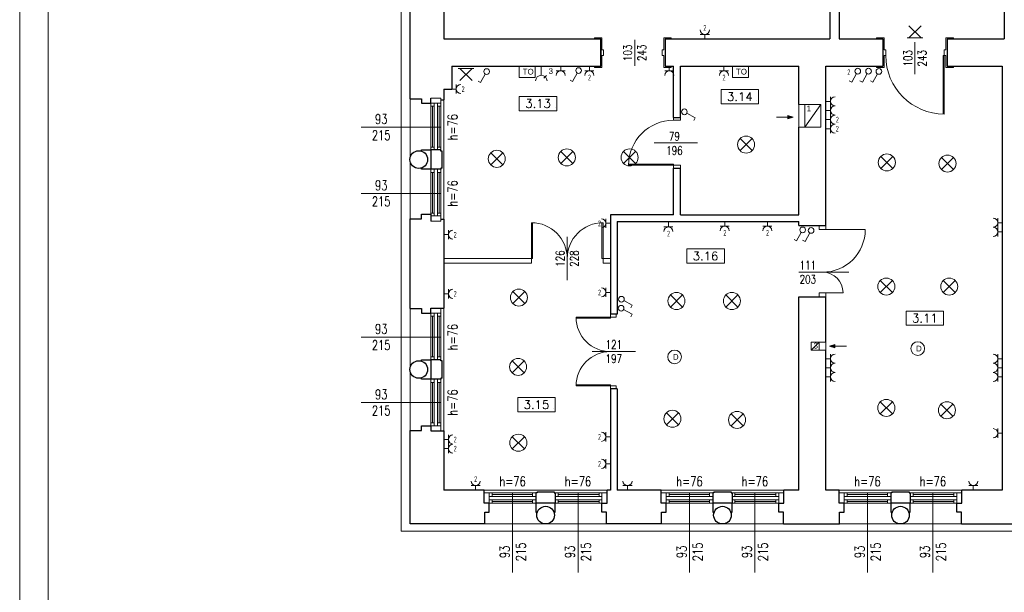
# Model space of a CAD drawing. Header units: millimetres. Extents: x 7052 to 69970, y -1719 to 15326.
# Tile 115 of 160: x 50289 to 52020, y 10726 to 11732. Entities that reach past the tile are written whole.
import ezdxf

# ---------------------------------------------------------------- set-up
doc = ezdxf.new("R2010")
doc.units = ezdxf.units.MM
for name, color, linetype, lineweight in [('m_cienka', 7, 'Continuous', 5), ('m_elektryka', 10, 'Continuous', 5), ('m_stolarka', 7, 'Continuous', 9), ('m_tabela', 7, 'Continuous', 20), ('m_tekst', 7, 'Continuous', 13), ('m_wentylacja', 7, 'Continuous', 5), ('m_widok', 7, 'Continuous', 9), ('m_ściany', 7, 'Continuous', 30)]:
    doc.layers.add(name, color=color, linetype=linetype, lineweight=lineweight)
doc.styles.add('DIM', font='dim', dxfattribs={"width": 0.75})
doc.styles.add('ROMANS', font='Romans.shx', dxfattribs={"height": 0.2})
doc.styles.get("Standard").update_dxf_attribs({"font": 'arial.ttf'})
doc.styles.add('styl1', font='simplex.shx', dxfattribs={"width": 0.75})

# ---------------------------------------------------------------- blocks, each defined once
blk = doc.blocks.new('strz')
at = {"layer": 'm_wentylacja', "ltscale": 2}
h = blk.add_hatch(color=0, dxfattribs=at)
h.paths.add_polyline_path([(0, 9.8), (-2.9, 9.8), (0, 0)])
h.paths.add_polyline_path([(2.9, 9.8), (0, 9.8), (0, 0)])
at = {"layer": 'm_wentylacja', "color": 0, "ltscale": 2}
for p, q in [((0, 0), (0, 29.8)), ((0, 0), (-2.9, 9.8)), ((-2.9, 9.8), (2.9, 9.8)), ((0, 0), (2.9, 9.8))]:
    blk.add_line(p, q, dxfattribs=at)
blk = doc.blocks.new('oprawa ścienna')
at = {"layer": 'm_elektryka', "color": 0}
for p, q in [((10.6, 10.6), (-10.6, -10.6)), ((-10.6, 10.6), (10.6, -10.6))]:
    blk.add_line(p, q, dxfattribs=at)
at = {"layer": 'm_elektryka', "color": 0, "ltscale": 0.4}
blk.add_line((10.6, 13.6), (10.6, -13.6), dxfattribs=at)
blk = doc.blocks.new('oświetlenie')
at = {"layer": 'm_elektryka', "color": 0}
for p, q in [((10.6, 10.6), (-10.6, -10.6)), ((-10.6, 10.6), (10.6, -10.6))]:
    blk.add_line(p, q, dxfattribs=at)
blk = doc.blocks.new('właczn ik pojedynczy')
at = {"layer": 'm_elektryka', "color": 0}
for p in [(-12.4, 12.7), (0, 0)]:
    blk.add_line(p, (-14.8, 8.3), dxfattribs=at)
blk.add_circle((4.4, -2.4), 5, dxfattribs=at)
blk = doc.blocks.new('gniazdo z u')
at = {"layer": 'm_elektryka', "color": 0}
for p, q in [((-20, -10), (0, -10)), ((-10, -20), (-10, -10))]:
    blk.add_line(p, q, dxfattribs=at)
blk.add_arc((-10, 0), 10, 180, 0, dxfattribs=at)

msp = doc.modelspace()

# ---------------------------------------------------------------- linework, layer by layer
at = {"layer": 'm_cienka', "ltscale": 2}
for p, q in [((51370.2, 11696.9), (51370.2, 11650.8)), ((51862.9, 11692.4), (51862.9, 11636.2)), ((51480.5, 11515.8), (51404.4, 11515.8)), ((51251.4, 11350.4), (51251.4, 11274.2)), ((51658.4, 11288.3), (51746.6, 11288.3)), ((51371.5, 11148.8), (51295.4, 11148.8))]:
    msp.add_line(p, q, dxfattribs=at)
at = {"layer": 'm_cienka'}
for p, q in [((51521.9, 11609.4), (51521.9, 11584.4)), ((51587.9, 11609.4), (51521.9, 11609.4)), ((51587.9, 11584.4), (51587.9, 11609.4)), ((51167.1, 11597.2), (51167.1, 11572.2)), ((51233.1, 11597.2), (51167.1, 11597.2)), ((51233.1, 11572.2), (51233.1, 11597.2)), ((51521.9, 11584.4), (51587.9, 11584.4)), ((51167.1, 11572.2), (51233.1, 11572.2)), ((51461.7, 11329.3), (51461.7, 11304.3)), ((51527.7, 11329.3), (51461.7, 11329.3)), ((51527.7, 11304.3), (51527.7, 11329.3)), ((51461.7, 11304.3), (51527.7, 11304.3)), ((51847.2, 11220), (51847.2, 11195)), ((51913.2, 11220), (51847.2, 11220)), ((51913.2, 11195), (51913.2, 11220)), ((51847.2, 11195), (51913.2, 11195)), ((51164.3, 11068), (51164.3, 11043)), ((51230.3, 11068), (51164.3, 11068)), ((51230.3, 11043), (51230.3, 11068)), ((51164.3, 11043), (51230.3, 11043))]:
    msp.add_line(p, q, dxfattribs=at)
at = {"layer": 'm_cienka', "ltscale": 3}
for p, q in [((51029.4, 11543.3), (50889.4, 11543.3)), ((51029.4, 11426.8), (50889.4, 11426.8)), ((51029.4, 11174.3), (50889.4, 11174.3)), ((51029.4, 11059.3), (50889.4, 11059.3)), ((51155.4, 10900.3), (51155.4, 10760.3)), ((51270.4, 10900.3), (51270.4, 10760.3)), ((51466.4, 10900.3), (51466.4, 10760.3)), ((51581.4, 10900.3), (51581.4, 10760.3)), ((51779.4, 10900.3), (51779.4, 10760.3)), ((51894.4, 10900.3), (51894.4, 10760.3))]:
    msp.add_line(p, q, dxfattribs=at)
at = {"layer": 'm_cienka', "ltscale": 2}
msp.add_lwpolyline([(51983.3, 13739.9), (50959.4, 13739.9), (50959.4, 12542.9), (50848.4, 12542.9), (50848.4, 12031.9), (50959.5, 12031.9), (50959.4, 10833), (50974.4, 10833), (52094.4, 10832.9), (52094.4, 11283.9), (53780.4, 11283.9), (53780.4, 11247), (54277.4, 11247)], dxfattribs=at)
at = {"layer": 'm_elektryka'}
for p, q in [((51194.9, 11650.3), (51166.9, 11650.3)), ((51166.9, 11650.3), (51166.9, 11630.3)), ((51194.9, 11630.3), (51194.9, 11650.3)), ((51569.9, 11650.3), (51541.9, 11650.3)), ((51541.9, 11650.3), (51541.9, 11630.3)), ((51569.9, 11630.3), (51569.9, 11650.3)), ((51166.9, 11630.3), (51194.9, 11630.3)), ((51541.9, 11630.3), (51569.9, 11630.3))]:
    msp.add_line(p, q, dxfattribs=at)
at = {"layer": 'm_elektryka', "ltscale": 3}
for p, q in [((51205.9, 11634.4), (51205.9, 11650.3)), ((51210.5, 11629.3), (51214.9, 11634.3))]:
    msp.add_line(p, q, dxfattribs=at)
at = {"layer": 'm_elektryka', "ltscale": 2}
for centre in [(51565.9, 11512.6), (51127.6, 11487.6), (51250.7, 11490.1), (51361.1, 11490.1), (51813.4, 11481.3), (51920, 11479.3), (51812.5, 11263.1), (51923.1, 11263.1), (51166.4, 11243.7), (51443.5, 11237.7), (51541, 11237.7), (51165.1, 11121.9), (51812.5, 11049.8), (51436.4, 11030.7), (51919.1, 11045.7), (51550, 11028.7), (51165.5, 10988.6)]:
    msp.add_circle(centre, 15, dxfattribs=at)
at = {"layer": 'm_elektryka'}
for centre in [(51440.2, 11139.4), (51867.7, 11154)]:
    msp.add_circle(centre, 12, dxfattribs=at)
at = {"layer": 'm_elektryka', "ltscale": 3}
msp.add_arc((51205.9, 11624.4), 10, 0, 180, dxfattribs=at)
at = {"layer": 'm_stolarka'}
for p, q in [((51312.4, 11700.3), (51299.4, 11700.3)), ((51299.4, 11700.3), (51299.4, 11698.3)), ((51312.4, 11679.3), (51312.4, 11700.3)), ((51421.4, 11679.3), (51421.4, 11700.3)), ((51421.4, 11700.3), (51434.4, 11700.3)), ((51434.4, 11700.3), (51434.4, 11698.3)), ((51808.4, 11700.3), (51795.4, 11700.3)), ((51795.4, 11700.3), (51795.4, 11698.3)), ((51808.4, 11679.3), (51808.4, 11700.3)), ((51917.4, 11679.3), (51917.4, 11700.3)), ((51917.4, 11700.3), (51930.4, 11700.3)), ((51930.4, 11700.3), (51930.4, 11698.3)), ((51315.4, 11679.3), (51312.4, 11679.3)), ((51315.4, 11669.3), (51312.4, 11669.3)), ((51312.4, 11669.3), (51312.4, 11648.3)), ((51315.4, 11679.3), (51315.4, 11669.3)), ((51315.4, 11669.3), (51315.4, 11669.3)), ((51418.4, 11679.3), (51418.4, 11669.3)), ((51418.4, 11679.3), (51421.4, 11679.3)), ((51418.4, 11669.3), (51421.4, 11669.3)), ((51421.4, 11669.3), (51421.4, 11648.3)), ((51811.4, 11679.3), (51808.4, 11679.3)), ((51811.4, 11669.3), (51808.4, 11669.3)), ((51808.4, 11669.3), (51808.4, 11648.3)), ((51811.4, 11679.3), (51811.4, 11669.3)), ((51811.4, 11669.3), (51811.4, 11669.3)), ((51912.4, 11669.3), (51912.4, 11566.3)), ((51912.4, 11669.3), (51914.4, 11669.3)), ((51914.4, 11679.3), (51914.4, 11669.3)), ((51914.4, 11679.3), (51917.4, 11679.3)), ((51914.4, 11669.3), (51917.4, 11669.3)), ((51914.4, 11669.3), (51914.4, 11566.3)), ((51917.4, 11669.3), (51917.4, 11648.3)), ((51299.4, 11648.3), (51299.4, 11650.3)), ((51312.4, 11648.3), (51299.4, 11648.3)), ((51421.4, 11648.3), (51434.4, 11648.3)), ((51434.4, 11648.3), (51434.4, 11650.3)), ((51795.4, 11648.3), (51795.4, 11650.3)), ((51808.4, 11648.3), (51795.4, 11648.3)), ((51917.4, 11648.3), (51930.4, 11648.3)), ((51930.4, 11648.3), (51930.4, 11650.3)), ((51011.4, 11585.3), (51011.4, 11503.3)), ((51017.4, 11585.3), (51017.4, 11503.3)), ((51023.4, 11585.3), (51023.4, 11503.3)), ((51029.4, 11585.3), (51029.4, 11503.3)), ((51584.7, 11590.1), (51584.7, 11590.1)), ((51017.4, 11580.3), (51011.4, 11580.3)), ((51014.4, 11508.3), (51014.4, 11580.3)), ((51023.4, 11580.3), (51029.4, 11580.3)), ((51026.4, 11580.3), (51026.4, 11508.3)), ((51230, 11577.9), (51230, 11577.9)), ((51914.4, 11566.3), (51914.4, 11566.3)), ((51438.4, 11555.3), (51438.4, 11555.3)), ((51017.4, 11508.3), (51011.4, 11508.3)), ((51023.4, 11508.3), (51029.4, 11508.3)), ((51438.4, 11478.3), (51359.4, 11478.3)), ((51438.4, 11478.3), (51438.4, 11476.3)), ((51011.4, 11469.3), (51011.4, 11384.3)), ((51017.4, 11463.4), (51011.4, 11463.4)), ((51014.4, 11392.3), (51014.4, 11463.4)), ((51017.4, 11469.3), (51017.4, 11387.3)), ((51023.4, 11469.3), (51023.4, 11387.3)), ((51023.4, 11463.4), (51029.4, 11463.4)), ((51026.4, 11463.4), (51026.4, 11392.3)), ((51029.4, 11469.3), (51029.4, 11384.3)), ((51438.4, 11476.3), (51359.4, 11476.3)), ((51359.4, 11476.3), (51359.4, 11476.3)), ((51017.4, 11392.3), (51011.4, 11392.3)), ((51023.4, 11392.3), (51029.4, 11392.3)), ((51188.4, 11312.3), (51188.4, 11375.3)), ((51188.4, 11375.3), (51188.4, 11375.3)), ((51190.4, 11312.3), (51190.4, 11375.3)), ((51312.4, 11375.3), (51312.4, 11312.3)), ((51314.4, 11375.3), (51314.4, 11375.3)), ((51314.4, 11375.3), (51314.4, 11312.3)), ((51188.4, 11312.3), (51034.4, 11312.3)), ((51188.4, 11304.3), (51188.4, 11312.3)), ((51190.4, 11312.3), (51188.4, 11312.3)), ((51251.4, 11312.3), (51251.4, 11312.3)), ((51251.4, 11312.3), (51251.4, 11312.3)), ((51312.4, 11312.3), (51314.4, 11312.3)), ((51327.4, 11312.3), (51314.4, 11312.3)), ((51314.4, 11304.3), (51314.4, 11312.3)), ((51524.5, 11310), (51524.5, 11310)), ((51188.4, 11304.3), (51034.4, 11304.3)), ((51327.4, 11304.3), (51314.4, 11304.3)), ((51011.4, 11216.3), (51011.4, 11134.3)), ((51017.4, 11211.3), (51011.4, 11211.3)), ((51014.4, 11139.3), (51014.4, 11211.3)), ((51017.4, 11216.3), (51017.4, 11134.3)), ((51023.4, 11216.3), (51023.4, 11134.3)), ((51023.4, 11211.3), (51029.4, 11211.3)), ((51026.4, 11211.3), (51026.4, 11139.3)), ((51029.4, 11216.3), (51029.4, 11134.3)), ((51327.4, 11209.3), (51266.9, 11209.3)), ((51266.9, 11209.3), (51266.9, 11209.3)), ((51327.4, 11207.3), (51266.9, 11207.3)), ((51327.4, 11207.3), (51327.4, 11209.3)), ((51910.1, 11200.7), (51910.1, 11200.7)), ((51017.4, 11139.3), (51011.4, 11139.3)), ((51023.4, 11139.3), (51029.4, 11139.3)), ((51327.4, 11148.8), (51327.4, 11148.8)), ((51011.4, 11100.3), (51011.4, 11018.3)), ((51017.4, 11100.3), (51017.4, 11018.3)), ((51023.4, 11100.3), (51023.4, 11018.3)), ((51029.4, 11100.3), (51029.4, 11018.3)), ((51017.4, 11094.4), (51011.4, 11094.4)), ((51014.4, 11023.3), (51014.4, 11094.4)), ((51023.4, 11094.4), (51029.4, 11094.4)), ((51026.4, 11094.4), (51026.4, 11023.3)), ((51327.4, 11090.3), (51266.9, 11090.3)), ((51327.4, 11088.3), (51266.9, 11088.3)), ((51266.9, 11088.3), (51266.9, 11088.3)), ((51327.4, 11088.3), (51327.4, 11090.3)), ((51227.1, 11048.7), (51227.1, 11048.7)), ((51017.4, 11023.3), (51011.4, 11023.3)), ((51023.4, 11023.3), (51029.4, 11023.3)), ((51196.4, 10900.3), (51114.4, 10900.3)), ((51196.4, 10894.3), (51114.4, 10894.3)), ((51119.4, 10894.3), (51119.4, 10900.3)), ((51190.5, 10897.3), (51119.4, 10897.3)), ((51190.5, 10894.3), (51190.5, 10900.3)), ((51312.4, 10900.3), (51230.4, 10900.3)), ((51312.4, 10894.3), (51230.4, 10894.3)), ((51235.4, 10894.3), (51235.4, 10900.3)), ((51307.4, 10897.3), (51235.4, 10897.3)), ((51307.4, 10894.3), (51307.4, 10900.3)), ((51507.4, 10900.3), (51425.4, 10900.3)), ((51507.4, 10894.3), (51425.4, 10894.3)), ((51430.4, 10894.3), (51430.4, 10900.3)), ((51501.5, 10897.3), (51430.4, 10897.3)), ((51501.5, 10894.3), (51501.5, 10900.3)), ((51623.4, 10900.3), (51541.4, 10900.3)), ((51623.4, 10894.3), (51541.4, 10894.3)), ((51546.4, 10894.3), (51546.4, 10900.3)), ((51618.4, 10897.3), (51546.4, 10897.3)), ((51618.4, 10894.3), (51618.4, 10900.3)), ((51820.4, 10900.3), (51738.4, 10900.3)), ((51820.4, 10894.3), (51738.4, 10894.3)), ((51743.4, 10894.3), (51743.4, 10900.3)), ((51814.5, 10897.3), (51743.4, 10897.3)), ((51814.5, 10894.3), (51814.5, 10900.3)), ((51936.4, 10900.3), (51854.4, 10900.3)), ((51936.4, 10894.3), (51854.4, 10894.3)), ((51859.4, 10894.3), (51859.4, 10900.3)), ((51931.4, 10897.3), (51859.4, 10897.3)), ((51931.4, 10894.3), (51931.4, 10900.3)), ((51196.4, 10888.3), (51114.4, 10888.3)), ((51196.4, 10882.3), (51114.4, 10882.3)), ((51119.4, 10888.3), (51119.4, 10882.3)), ((51119.4, 10885.3), (51190.5, 10885.3)), ((51190.5, 10888.3), (51190.5, 10882.3)), ((51312.4, 10888.3), (51230.4, 10888.3)), ((51312.4, 10882.3), (51230.4, 10882.3)), ((51235.4, 10888.3), (51235.4, 10882.3)), ((51235.4, 10885.3), (51307.4, 10885.3)), ((51307.4, 10888.3), (51307.4, 10882.3)), ((51507.4, 10888.3), (51425.4, 10888.3)), ((51507.4, 10882.3), (51425.4, 10882.3)), ((51430.4, 10888.3), (51430.4, 10882.3)), ((51430.4, 10885.3), (51501.5, 10885.3)), ((51501.5, 10888.3), (51501.5, 10882.3)), ((51623.4, 10888.3), (51541.4, 10888.3)), ((51623.4, 10882.3), (51541.4, 10882.3)), ((51546.4, 10888.3), (51546.4, 10882.3)), ((51546.4, 10885.3), (51618.4, 10885.3)), ((51618.4, 10888.3), (51618.4, 10882.3)), ((51820.4, 10888.3), (51738.4, 10888.3)), ((51820.4, 10882.3), (51738.4, 10882.3)), ((51743.4, 10888.3), (51743.4, 10882.3)), ((51743.4, 10885.3), (51814.5, 10885.3)), ((51814.5, 10888.3), (51814.5, 10882.3)), ((51936.4, 10888.3), (51854.4, 10888.3)), ((51936.4, 10882.3), (51854.4, 10882.3)), ((51859.4, 10888.3), (51859.4, 10882.3)), ((51859.4, 10885.3), (51931.4, 10885.3)), ((51931.4, 10888.3), (51931.4, 10882.3))]:
    msp.add_line(p, q, dxfattribs=at)
at = {"layer": 'm_stolarka', "ltscale": 3}
for p, q in [((51694.4, 11363.3), (51694.4, 11370.3)), ((51706.4, 11363.3), (51694.4, 11363.3)), ((51700.4, 11363.3), (51775.4, 11363.3)), ((51706.4, 11370.3), (51706.4, 11363.3)), ((51706.4, 11252.3), (51694.4, 11252.3)), ((51694.4, 11252.3), (51694.4, 11245.3)), ((51700.4, 11252.3), (51736.4, 11252.3)), ((51706.4, 11245.3), (51706.4, 11252.3))]:
    msp.add_line(p, q, dxfattribs=at)
at = {"layer": 'm_stolarka'}
for points in [[(51029.4, 11594.3), (51029.4, 11585.3), (51011.4, 11585.3), (51011.4, 11594.3)], [(51438.4, 11560.3), (51450.4, 11560.3), (51450.4, 11555.3), (51438.4, 11555.3)], [(51438.4, 11476.3), (51450.4, 11476.3), (51450.4, 11471.3), (51438.4, 11471.3)], [(51029.4, 11378.3), (51029.4, 11387.3), (51011.4, 11387.3), (51011.4, 11378.3)], [(51029.4, 11225.3), (51029.4, 11216.3), (51011.4, 11216.3), (51011.4, 11225.3)], [(51327.4, 11209.3), (51337.4, 11209.3), (51337.4, 11214.3), (51327.4, 11214.3)], [(51327.4, 11083.3), (51337.4, 11083.3), (51337.4, 11088.3), (51327.4, 11088.3)], [(51029.4, 11009.3), (51029.4, 11018.3), (51011.4, 11018.3), (51011.4, 11009.3)], [(51105.4, 10900.3), (51114.4, 10900.3), (51114.4, 10882.3), (51105.4, 10882.3)], [(51321.4, 10900.3), (51312.4, 10900.3), (51312.4, 10882.3), (51321.4, 10882.3)], [(51416.4, 10900.3), (51425.4, 10900.3), (51425.4, 10882.3), (51416.4, 10882.3)], [(51632.4, 10900.3), (51623.4, 10900.3), (51623.4, 10882.3), (51632.4, 10882.3)], [(51729.4, 10900.3), (51738.4, 10900.3), (51738.4, 10882.3), (51729.4, 10882.3)], [(51945.4, 10900.3), (51936.4, 10900.3), (51936.4, 10882.3), (51945.4, 10882.3)]]:
    msp.add_lwpolyline(points, close=True, dxfattribs=at)
for centre, radius, start, end in [((51914.4, 11669.3), 103, 180, 270), ((51438.4, 11476.3), 79, 90, 180), ((51188.4, 11312.3), 63, 0, 90), ((51314.4, 11312.3), 63, 90, 180), ((51327.4, 11209.3), 60.5, 180, 270), ((51327.4, 11088.3), 60.5, 90, 180)]:
    msp.add_arc(centre, radius, start, end, dxfattribs=at)
at = {"layer": 'm_stolarka', "ltscale": 3}
for centre, radius, start, end in [((51700.4, 11363.3), 75, 270, 0), ((51700.4, 11252.3), 36, 0, 90)]:
    msp.add_arc(centre, radius, start, end, dxfattribs=at)
at = {"layer": 'm_tabela'}
for p, q in [((50288.7, 15326.3), (50288.7, 9386.3)), ((50338.7, 15276.3), (50338.7, 9436.3))]:
    msp.add_line(p, q, dxfattribs=at)
at = {"layer": 'm_wentylacja', "ltscale": 3}
for p, q in [((51669.4, 11583.2), (51658.4, 11583.2)), ((51658.4, 11583.2), (51658.4, 11543.2)), ((51669.4, 11543.2), (51669.4, 11583.2)), ((51669.4, 11543.2), (51658.4, 11543.2))]:
    msp.add_line(p, q, dxfattribs=at)
at = {"layer": 'm_wentylacja', "ltscale": 2}
msp.add_line((51697.4, 11583.2), (51669.4, 11543.2), dxfattribs=at)
at = {"layer": 'm_wentylacja'}
for p, q in [((51680.4, 11151.3), (51680.4, 11165.3)), ((51680.4, 11165.3), (51706.4, 11165.3)), ((51680.4, 11151.3), (51694.4, 11165.3)), ((51706.4, 11151.3), (51680.4, 11151.3)), ((51694.4, 11151.3), (51694.4, 11165.3)), ((51706.4, 11151.3), (51706.4, 11165.3))]:
    msp.add_line(p, q, dxfattribs=at)
at = {"layer": 'm_wentylacja', "ltscale": 2}
msp.add_lwpolyline([(51669.4, 11543.2), (51697.4, 11543.2), (51697.4, 11583.2), (51669.4, 11583.2)], close=True, dxfattribs=at)
at = {"layer": 'm_widok'}
for p, q in [((50975.4, 11593.3), (50975.4, 11490.2)), ((51034.4, 11381.3), (51034.4, 11591.3)), ((50975.4, 11479.4), (50975.4, 11382.3)), ((50975.4, 11224.3), (50975.4, 11121.2)), ((51034.4, 11009.3), (51034.4, 11225.3)), ((50975.4, 11113.4), (50975.4, 11010.3)), ((51105.4, 10905.3), (51321.4, 10905.3)), ((51416.4, 10905.3), (51632.4, 10905.3)), ((51729.4, 10905.3), (51945.4, 10905.3)), ((51209.5, 10846.3), (51106.4, 10846.3)), ((51320.4, 10846.3), (51217.3, 10846.3)), ((51520.5, 10846.3), (51417.4, 10846.3)), ((51631.4, 10846.3), (51528.3, 10846.3)), ((51833.5, 10846.3), (51730.4, 10846.3)), ((51944.4, 10846.3), (51841.3, 10846.3))]:
    msp.add_line(p, q, dxfattribs=at)
at = {"layer": 'm_ściany'}
for p, q in [((52019.4, 12073.3), (52019.4, 11698.3)), ((51713.4, 11829.3), (51713.4, 11698.3)), ((51729.4, 11829.3), (51729.4, 11698.3)), ((50975.4, 11593.3), (50975.4, 11755.3)), ((51034.4, 11754.3), (51034.4, 11698.3)), ((51034.4, 11698.3), (51310.4, 11698.3)), ((51310.4, 11698.3), (51310.4, 11650.3)), ((51423.4, 11698.3), (51713.4, 11698.3)), ((51423.4, 11698.3), (51423.4, 11650.3)), ((51729.4, 11698.3), (51806.4, 11698.3)), ((51806.4, 11698.3), (51806.4, 11650.3)), ((51919.4, 11698.3), (52019.4, 11698.3)), ((51919.4, 11698.3), (51919.4, 11650.3)), ((51048.4, 11650.3), (51310.4, 11650.3)), ((51048.4, 11650.3), (51048.4, 11610.3)), ((51423.4, 11650.3), (51438.4, 11650.3)), ((51438.4, 11560.3), (51438.4, 11650.3)), ((51450.4, 11650.3), (51658.4, 11650.3)), ((51450.4, 11560.3), (51450.4, 11650.3)), ((51658.4, 11583.2), (51658.4, 11650.3)), ((51706.4, 11650.3), (51806.4, 11650.3)), ((51706.4, 11526.8), (51706.4, 11650.3)), ((51919.4, 11650.3), (52016.4, 11650.3)), ((52016.4, 11650.3), (52016.4, 11319.3)), ((51034.4, 11610.3), (51048.4, 11610.3)), ((51034.4, 11610.3), (51034.4, 11591.3)), ((50975.4, 11593.3), (50975.4, 11593.3)), ((50975.4, 11593.3), (50995.4, 11593.3)), ((50995.4, 11593.3), (50995.4, 11585.3)), ((50995.4, 11585.3), (51011.4, 11585.3)), ((51011.4, 11585.3), (51011.4, 11594.3)), ((51029.4, 11591.3), (51034.4, 11591.3)), ((51438.4, 11560.3), (51450.4, 11560.3)), ((51658.4, 11526.8), (51658.4, 11543.2)), ((51658.4, 11389.3), (51658.4, 11526.8)), ((51706.4, 11370.3), (51706.4, 11526.8)), ((50995.4, 11501), (50995.4, 11503.3)), ((50995.4, 11503.3), (51011.4, 11503.3)), ((51011.4, 11503.3), (51011.4, 11469.3)), ((50995.4, 11469.3), (50995.4, 11471.6)), ((51011.4, 11469.3), (50995.4, 11469.3)), ((51438.4, 11389.3), (51438.4, 11471.3)), ((51438.4, 11471.3), (51450.4, 11471.3)), ((51450.4, 11389.3), (51450.4, 11471.3)), ((50975.4, 11224.3), (50975.4, 11382.3)), ((50975.4, 11382.3), (50995.4, 11382.3)), ((50975.4, 11379.3), (50975.4, 11379.3)), ((50995.4, 11382.3), (50995.4, 11390.3)), ((50995.4, 11390.3), (51011.4, 11390.3)), ((51011.4, 11390.3), (51011.4, 11378.3)), ((51029.4, 11381.3), (51034.4, 11381.3)), ((51034.4, 11381.3), (51034.4, 11225.3)), ((51438.4, 11389.3), (51327.4, 11389.3)), ((51327.4, 11389.3), (51327.4, 11214.3)), ((51339.4, 11377.3), (51658.4, 11377.3)), ((51339.4, 11377.3), (51339.4, 11214.3)), ((51450.4, 11389.3), (51658.4, 11389.3)), ((51658.4, 11370.3), (51658.4, 11377.3)), ((51658.4, 11370.3), (51706.4, 11370.3)), ((52016.4, 11319.3), (52016.4, 10905.3)), ((51658.4, 11245.3), (51706.4, 11245.3)), ((51658.4, 10905.3), (51658.4, 11245.3)), ((51706.4, 11165.3), (51706.4, 11245.3)), ((50975.4, 11224.3), (50975.4, 11224.3)), ((50975.4, 11224.3), (50995.4, 11224.3)), ((50995.4, 11224.3), (50995.4, 11216.3)), ((51011.4, 11225.3), (51034.4, 11225.3)), ((51011.4, 11216.3), (51011.4, 11225.3)), ((50995.4, 11216.3), (51011.4, 11216.3)), ((51339.4, 11214.3), (51327.4, 11214.3)), ((51706.4, 10905.3), (51706.4, 11151.3)), ((50995.4, 11132), (50995.4, 11134.3)), ((50995.4, 11134.3), (51011.4, 11134.3)), ((51011.4, 11134.3), (51011.4, 11100.3)), ((50995.4, 11100.3), (50995.4, 11102.6)), ((51011.4, 11100.3), (50995.4, 11100.3)), ((51339.4, 11083.3), (51327.4, 11083.3)), ((51327.4, 11083.3), (51327.4, 10905.3)), ((51339.4, 11083.3), (51339.4, 10905.3)), ((50995.4, 11010.3), (50995.4, 11018.3)), ((50995.4, 11018.3), (51011.4, 11018.3)), ((51011.4, 11018.3), (51011.4, 11009.3)), ((50975.4, 10846.3), (50975.4, 11010.3)), ((50975.4, 11010.3), (50995.4, 11010.3)), ((50975.4, 11007.3), (50975.4, 11007.3)), ((51011.4, 11009.3), (51034.4, 11009.3)), ((51034.4, 11009.3), (51034.4, 10905.3)), ((51105.4, 10905.3), (51034.4, 10905.3)), ((51105.4, 10882.3), (51105.4, 10905.3)), ((51327.4, 10905.3), (51321.4, 10905.3)), ((51321.4, 10882.3), (51321.4, 10905.3)), ((51416.4, 10905.3), (51339.4, 10905.3)), ((51416.4, 10882.3), (51416.4, 10905.3)), ((51658.4, 10905.3), (51632.4, 10905.3)), ((51632.4, 10882.3), (51632.4, 10905.3)), ((51729.4, 10905.3), (51706.4, 10905.3)), ((51729.4, 10882.3), (51729.4, 10905.3)), ((52016.4, 10905.3), (51945.4, 10905.3)), ((51945.4, 10882.3), (51945.4, 10905.3)), ((51114.4, 10882.3), (51105.4, 10882.3)), ((51114.4, 10866.3), (51114.4, 10882.3)), ((51196.4, 10882.3), (51196.4, 10866.3)), ((51230.4, 10882.3), (51196.4, 10882.3)), ((51230.4, 10866.3), (51230.4, 10882.3)), ((51312.4, 10866.3), (51312.4, 10882.3)), ((51312.4, 10882.3), (51321.4, 10882.3)), ((51425.4, 10882.3), (51416.4, 10882.3)), ((51425.4, 10866.3), (51425.4, 10882.3)), ((51507.4, 10882.3), (51507.4, 10866.3)), ((51541.4, 10882.3), (51507.4, 10882.3)), ((51541.4, 10866.3), (51541.4, 10882.3)), ((51623.4, 10866.3), (51623.4, 10882.3)), ((51623.4, 10882.3), (51632.4, 10882.3)), ((51738.4, 10882.3), (51729.4, 10882.3)), ((51738.4, 10866.3), (51738.4, 10882.3)), ((51820.4, 10882.3), (51820.4, 10866.3)), ((51854.4, 10882.3), (51820.4, 10882.3)), ((51854.4, 10866.3), (51854.4, 10882.3)), ((51936.4, 10866.3), (51936.4, 10882.3)), ((51936.4, 10882.3), (51945.4, 10882.3)), ((51106.4, 10846.3), (51106.4, 10866.3)), ((51106.4, 10866.3), (51114.4, 10866.3)), ((51196.4, 10866.3), (51198.8, 10866.3)), ((51228.1, 10866.3), (51230.4, 10866.3)), ((51320.4, 10866.3), (51312.4, 10866.3)), ((51320.4, 10846.3), (51320.4, 10866.3)), ((51417.4, 10846.3), (51417.4, 10866.3)), ((51417.4, 10866.3), (51425.4, 10866.3)), ((51507.4, 10866.3), (51509.8, 10866.3)), ((51539.1, 10866.3), (51541.4, 10866.3)), ((51631.4, 10866.3), (51623.4, 10866.3)), ((51631.4, 10846.3), (51631.4, 10866.3)), ((51730.4, 10846.3), (51730.4, 10866.3)), ((51730.4, 10866.3), (51738.4, 10866.3)), ((51820.4, 10866.3), (51822.8, 10866.3)), ((51852.1, 10866.3), (51854.4, 10866.3)), ((51944.4, 10866.3), (51936.4, 10866.3)), ((51944.4, 10846.3), (51944.4, 10866.3)), ((51106.4, 10846.3), (50975.4, 10846.3)), ((51103.4, 10846.3), (51103.4, 10846.3)), ((51417.4, 10846.3), (51320.4, 10846.3)), ((51320.4, 10846.3), (51320.4, 10846.3)), ((51414.4, 10846.3), (51414.4, 10846.3)), ((51631.4, 10846.3), (51730.4, 10846.3)), ((51631.4, 10846.3), (51631.4, 10846.3)), ((51727.4, 10846.3), (51727.4, 10846.3)), ((51944.4, 10846.3), (52075.4, 10846.3)), ((51944.4, 10846.3), (51944.4, 10846.3))]:
    msp.add_line(p, q, dxfattribs=at)
at = {"layer": 'm_ściany', "ltscale": 3}
for p, q in [((51310.4, 11650.3), (51310.4, 11698.3)), ((51423.4, 11698.3), (51423.4, 11650.3)), ((51029.4, 11503.3), (51011.4, 11503.3)), ((51029.4, 11501.3), (51029.4, 11503.3)), ((51031.4, 11501.3), (51029.4, 11501.3)), ((51031.4, 11471.3), (51031.4, 11501.3)), ((51029.4, 11469.3), (51011.4, 11469.3)), ((51031.4, 11471.3), (51029.4, 11471.3)), ((51029.4, 11471.3), (51029.4, 11469.3)), ((51029.4, 11134.3), (51011.4, 11134.3)), ((51029.4, 11132.3), (51029.4, 11134.3)), ((51031.4, 11132.3), (51029.4, 11132.3)), ((51031.4, 11102.3), (51031.4, 11132.3)), ((51029.4, 11100.3), (51011.4, 11100.3)), ((51031.4, 11102.3), (51029.4, 11102.3)), ((51029.4, 11102.3), (51029.4, 11100.3)), ((51198.4, 10900.3), (51196.4, 10900.3)), ((51196.4, 10900.3), (51196.4, 10882.3)), ((51198.4, 10902.3), (51198.4, 10900.3)), ((51198.4, 10902.3), (51228.4, 10902.3)), ((51228.4, 10902.3), (51228.4, 10900.3)), ((51228.4, 10900.3), (51230.4, 10900.3)), ((51230.4, 10900.3), (51230.4, 10882.3)), ((51509.4, 10900.3), (51507.4, 10900.3)), ((51507.4, 10900.3), (51507.4, 10882.3)), ((51509.4, 10902.3), (51509.4, 10900.3)), ((51509.4, 10902.3), (51539.4, 10902.3)), ((51539.4, 10902.3), (51539.4, 10900.3)), ((51539.4, 10900.3), (51541.4, 10900.3)), ((51541.4, 10900.3), (51541.4, 10882.3)), ((51822.4, 10900.3), (51820.4, 10900.3)), ((51820.4, 10900.3), (51820.4, 10882.3)), ((51822.4, 10902.3), (51822.4, 10900.3)), ((51822.4, 10902.3), (51852.4, 10902.3)), ((51852.4, 10902.3), (51852.4, 10900.3)), ((51852.4, 10900.3), (51854.4, 10900.3)), ((51854.4, 10900.3), (51854.4, 10882.3))]:
    msp.add_line(p, q, dxfattribs=at)
at = {"layer": 'm_ściany'}
for centre in [(50990.4, 11486.3), (50990.4, 11117.3), (51213.4, 10861.3), (51524.4, 10861.3), (51837.4, 10861.3)]:
    msp.add_circle(centre, 15.5, dxfattribs=at)

# ---------------------------------------------------------------- block references
at = {"layer": 'm_elektryka'}
for name, p, rotation in [('oprawa ścienna', (51862.9, 11710.9), 270), ('oprawa ścienna', (51073.4, 11635.7), 89.99999999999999), ('właczn ik pojedynczy', (51107.4, 11636.5), 90), ('właczn ik pojedynczy', (51269.1, 11638.4), 90), ('właczn ik pojedynczy', (51759.9, 11637.3), 90), ('właczn ik pojedynczy', (51778.8, 11637.3), 90), ('właczn ik pojedynczy', (51797.1, 11636.9), 90), ('właczn ik pojedynczy', (51461.8, 11567.8), 180), ('właczn ik pojedynczy', (51663, 11358.2), 90), ('właczn ik pojedynczy', (51677.8, 11357.3), 90), ('właczn ik pojedynczy', (51351.1, 11238.4), 180), ('właczn ik pojedynczy', (51350.6, 11222.6), 180)]:
    msp.add_blockref(name, p, dxfattribs=dict(at, rotation=rotation))
at = {"layer": 'm_elektryka', "xscale": 0.8, "yscale": 0.8, "zscale": 0.8}
for p in [(51501.4, 11714.3), (51098.4, 10921.3), (51365.4, 10921.3), (51973.4, 10921.3)]:
    msp.add_blockref('gniazdo z u', p, dxfattribs=at)
at = {"layer": 'm_elektryka', "yscale": 0.8, "zscale": 0.8}
for p, xscale, rotation in [((51247.9, 11634.3), -0.8, 180), ((51298.4, 11634.3), -0.8, 180), ((51438.9, 11634.3), -0.8, 180), ((51534.9, 11634.3), -0.8, 180), ((51064.4, 11602.3), 0.8, 270), ((51722.4, 11580.6), 0.8, 270), ((51722.4, 11564.6), 0.8, 270), ((51722.4, 11548.6), 0.8, 270), ((51722.4, 11532.6), 0.8, 270), ((51311.4, 11382.3), 0.8, 90), ((51437.4, 11359.8), -0.8, 180), ((51536.4, 11361.3), -0.8, 180), ((51611.4, 11361.3), -0.8, 180), ((52000.4, 11367.3), -0.8, 90), ((51050.4, 11346.3), 0.8, 270), ((52000.4, 11351.3), -0.8, 90), ((51050.4, 11242.3), 0.8, 270), ((51311.4, 11260.9), 0.8, 90), ((51722.4, 11128.3), 0.8, 270), ((52000.4, 11128.3), -0.8, 90), ((51722.4, 11112.3), 0.8, 270), ((52000.4, 11112.3), -0.8, 90), ((51722.4, 11096.3), 0.8, 270), ((52000.4, 11096.3), -0.8, 90), ((52000.4, 10997.3), -0.8, 90), ((51050.4, 10986.3), 0.8, 270), ((51311.4, 11007), 0.8, 90), ((51050.4, 10970.3), 0.8, 270), ((51311.4, 10959.5), 0.8, 90)]:
    msp.add_blockref('gniazdo z u', p, dxfattribs=dict(at, xscale=xscale, rotation=rotation))
at = {"layer": 'm_elektryka'}
for p in [(51565.9, 11512.6), (51127.6, 11487.6), (51250.7, 11490.1), (51361.1, 11490.1), (51813.4, 11481.3), (51920, 11479.3), (51812.5, 11263.1), (51923.1, 11263.1), (51166.4, 11243.7), (51443.5, 11237.7), (51541, 11237.7), (51165.1, 11121.9), (51812.5, 11049.8), (51919.1, 11045.7), (51436.4, 11030.7), (51550, 11028.7), (51165.5, 10988.6)]:
    msp.add_blockref('oświetlenie', p, dxfattribs=at)
at = {"layer": 'm_wentylacja', "rotation": 90.00000000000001}
msp.add_blockref('strz', (51648.9, 11560.9), dxfattribs=at)
at = {"layer": 'm_wentylacja', "xscale": -1, "rotation": 270}
msp.add_blockref('strz', (51712.4, 11158.3), dxfattribs=at)

# ---------------------------------------------------------------- texts
at = {"layer": 'm_elektryka', "char_height": 10, "attachment_point": 1, "style": 'DIM'}
for insert in [(51490.7, 11722.8), (51287.9, 11635.5), (51524.3, 11635.5), (51743.7, 11644.8), (51065.6, 11615.2), (51723.6, 11561.5), (51723.6, 11545.5), (51305.5, 11379.1), (51051.6, 11359.2), (51426.9, 11361.1), (51525.9, 11362.5), (51600.9, 11362.5), (51051.6, 11255.2), (51305.5, 11257.7), (51051.6, 10999.2), (51305.5, 11003.8), (51051.6, 10983.2), (51305.5, 10956.3), (51087.7, 10929.8)]:
    msp.add_mtext_dynamic_manual_height_columns('2', width=54.427, gutter_width=75, heights=[0], dxfattribs=dict(at, insert=insert))
at = {"layer": 'm_elektryka', "insert": (51218.7, 11646.8), "char_height": 10, "attachment_point": 1}
msp.add_mtext_dynamic_manual_height_columns('3', width=54.427, gutter_width=75, heights=[0], dxfattribs=at)
at = {"layer": 'm_tekst', "ltscale": 3, "attachment_point": 5, "rotation": 90, "style": 'styl1'}
for s, width, insert, char_height in [('103\\P243', 53.057, (51370.2, 11673.9), 15), ('103\\P243', 53.057, (51862.9, 11664.3), 15), ('h=76', 67.252, (51049.8, 11543.1), 17), ('h=76', 67.252, (51049.8, 11426.7), 17), ('126\\P228', 53.057, (51251.4, 11312.3), 15), ('h=76', 67.252, (51049.8, 11174.1), 17), ('h=76', 67.252, (51049.8, 11059.2), 17), ('93\\P215', 67.252, (51155.8, 10796.6), 17), ('93\\P215', 67.252, (51270.4, 10796.6), 17), ('93\\P215', 67.252, (51466.8, 10796.6), 17), ('93\\P215', 67.252, (51581.4, 10796.6), 17), ('93\\P215', 67.252, (51779.8, 10796.6), 17), ('93\\P215', 67.252, (51894.4, 10796.6), 17)]:
    msp.add_mtext_dynamic_manual_height_columns(s, width=width, gutter_width=350, heights=[0], dxfattribs=dict(at, insert=insert, char_height=char_height))
at = {"layer": 'm_tekst', "color": 1, "char_height": 10, "attachment_point": 1}
for s, insert in [('TO', (51173.1, 11645.8)), ('TO', (51548.1, 11645.8)), ('D', (51864.7, 11159.1)), ('D', (51437.2, 11144.5))]:
    msp.add_mtext_dynamic_manual_height_columns(s, width=54.427, gutter_width=75, heights=[0], dxfattribs=dict(at, insert=insert))
at = {"layer": 'm_tekst', "char_height": 15, "attachment_point": 5, "style": 'ROMANS'}
for s, insert in [('3.14', (51554.9, 11596.9)), ('3.13', (51200.1, 11584.7)), ('3.16', (51494.7, 11316.8)), ('3.11', (51880.2, 11207.5)), ('3.15', (51197.3, 11055.5))]:
    msp.add_mtext_dynamic_manual_height_columns(s, width=50, gutter_width=1, heights=[0], dxfattribs=dict(at, insert=insert))
at = {"layer": 'm_tekst', "ltscale": 3, "attachment_point": 5, "style": 'styl1'}
for s, width, insert, char_height in [('93\\P215', 67.252, (50924.4, 11543.3), 17), ('79\\P196', 53.057, (51439.9, 11514.7), 15), ('93\\P215', 67.252, (50924.4, 11426.8), 17), ('111\\P203', 53.057, (51674.5, 11288.3), 15), ('93\\P215', 67.252, (50924.4, 11174.3), 17), ('121\\P197', 53.057, (51333.4, 11148.8), 15), ('93\\P215', 67.252, (50924.4, 11059.3), 17), ('h=76', 67.252, (51155.3, 10920.7), 17), ('h=76', 67.252, (51270.3, 10920.7), 17), ('h=76', 67.252, (51466.3, 10920.7), 17), ('h=76', 67.252, (51581.3, 10920.7), 17), ('h=76', 67.252, (51779.3, 10920.7), 17), ('h=76', 67.252, (51894.3, 10920.7), 17)]:
    msp.add_mtext_dynamic_manual_height_columns(s, width=width, gutter_width=350, heights=[0], dxfattribs=dict(at, insert=insert, char_height=char_height))
at = {"layer": 'm_wentylacja', "ltscale": 2, "char_height": 10, "width": 70.617, "attachment_point": 1}
for s, insert in [('1', (51672.4, 11581.1)), ('3', (51684.5, 11164.2))]:
    msp.add_mtext(s, dxfattribs=dict(at, insert=insert))

doc.saveas('drawing.dxf')
